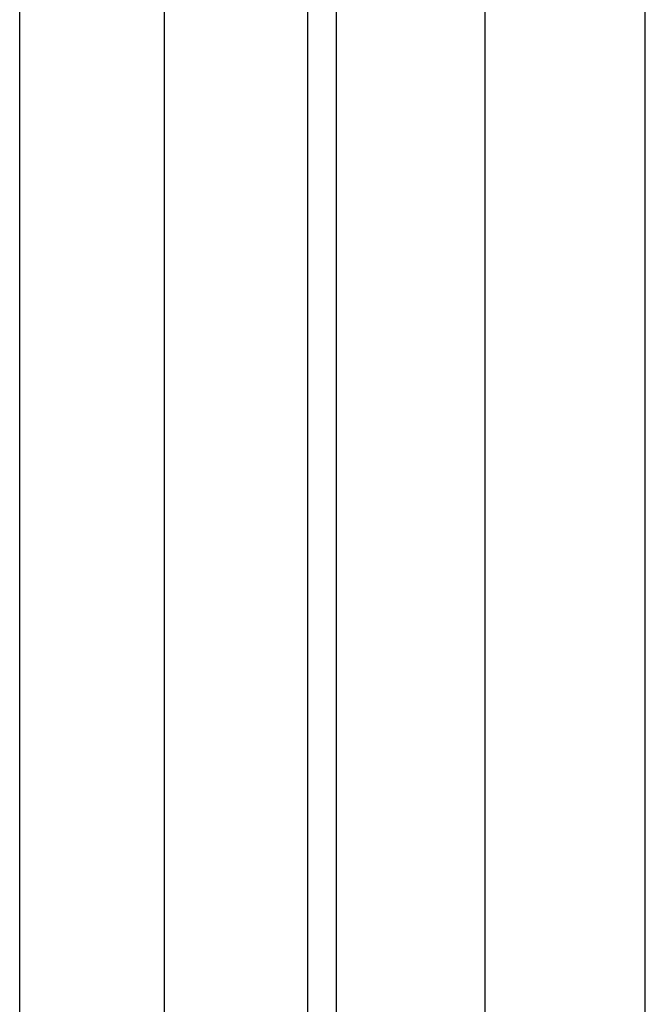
# Model space of a CAD drawing. Header units: millimetres. Extents: x 684 to 1227, y 21 to 405.
# Tile 21 of 28: x 941.41 to 949.21, y 240.92 to 253.19. Entities that reach past the tile are written whole.
import ezdxf

# ---------------------------------------------------------------- set-up
doc = ezdxf.new("R2010")
doc.units = ezdxf.units.MM
doc.header["$LTSCALE"] = 2
doc.layers.add('1轮廓实线层', color=7, linetype='Continuous')

msp = doc.modelspace()

# ---------------------------------------------------------------- linework, layer by layer
at = {"layer": '1轮廓实线层'}
for p, q in [((943.211, 291.917), (943.211, 178.317)), ((945.004, 178.471), (945.004, 291.764)), ((945.004, 178.471), (945.004, 291.764)), ((945.357, 291.764), (945.357, 178.471)), ((945.357, 291.764), (945.357, 178.471)), ((947.211, 289.91), (947.211, 180.324)), ((949.211, 209.517), (949.211, 266.434)), ((941.411, 222.617), (941.411, 253.817))]:
    msp.add_line(p, q, dxfattribs=at)

doc.saveas('drawing.dxf')
